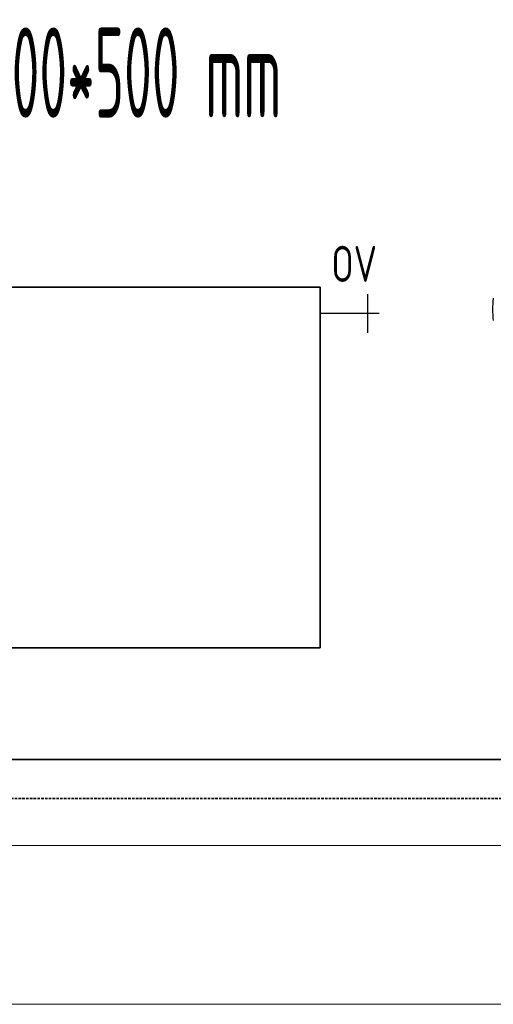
# Model space of a CAD drawing. Header units: millimetres. Extents: x 1279 to 58476, y -6899 to 74987.
# Tile 103 of 157: x 31693 to 32350, y -6899 to -5534. Entities that reach past the tile are written whole.
import ezdxf
from ezdxf.enums import TextEntityAlignment as Align

# ---------------------------------------------------------------- set-up
doc = ezdxf.new("R2010")
doc.units = ezdxf.units.MM
for name, pattern in [('phl_thick', [0]), ('VERDECKT', [9.525, 6.35, -3.175]), ('ČÁRKOVANÁ', [0.75, 0.5, -0.25])]:
    doc.linetypes.add(name, pattern=pattern)
for name, color, linetype, lineweight in [('JS_VYT_POPIS - OBECNĚ', 7, 'Continuous', 5), ('UT_POTRUBI - PŘÍVOD', 1, 'Continuous', 35), ('UT_POTRUBI - ZPÁTEČKA', 5, 'ČÁRKOVANÁ', 35), ('UT_SCHÉMA_POPIS', 7, 'VERDECKT', 5), ('UT_SCHÉMA_SYMBOLY', 7, 'Continuous', 25), ('UT_ZAŘÍZENÍ - OT', 3, 'Continuous', 35), ('VZT_50 POPIS - OBECNE', 7, 'Continuous', 5)]:
    doc.layers.add(name, color=color, linetype=linetype, lineweight=lineweight)
doc.styles.add('ISO 2.5', font='isocp.shx', dxfattribs={"width": 0.8, "height": 2.5})
doc.styles.add('VZT_POPIS', font='isocp.shx', dxfattribs={"width": 0.6, "height": 125})

msp = doc.modelspace()

# ---------------------------------------------------------------- linework, layer by layer
at = {"color": 0, "linetype": 'Continuous'}
msp.add_arc((32460.8, -5935.8), 112, 172.094, 187.906, dxfattribs=at)
at = {"layer": 'UT_POTRUBI - PŘÍVOD'}
msp.add_line((37393.5, -6559.6), (31043.8, -6559.6), dxfattribs=at)
at = {"layer": 'UT_POTRUBI - ZPÁTEČKA', "ltscale": 7}
msp.add_line((37459.1, -6613.8), (30976.7, -6613.8), dxfattribs=at)
at = {"layer": 'UT_SCHÉMA_SYMBOLY'}
for p, q in [((32175.6, -5968.5), (32175.6, -5914.5)), ((32191.6, -5941.5), (32109.8, -5941.5))]:
    msp.add_line(p, q, dxfattribs=at)
at = {"layer": 'UT_ZAŘÍZENÍ - OT', "linetype": 'Continuous'}
for p, q in [((32109.8, -5904.9), (30909.8, -5904.9)), ((32109.8, -6404.9), (32109.8, -5904.9)), ((30909.8, -6404.9), (32109.8, -6404.9))]:
    msp.add_line(p, q, dxfattribs=at)
at = {"layer": 'VZT_50 POPIS - OBECNE', "linetype": 'phl_thick'}
for p, q in [((1278.8, -6679), (35150.3, -6679)), ((7635.5, -6679), (52959, -6679)), ((1278.8, -6899), (35150.3, -6899)), ((7635.5, -6899), (52959, -6899))]:
    msp.add_line(p, q, dxfattribs=at)

# ---------------------------------------------------------------- texts
at = {"layer": 'JS_VYT_POPIS - OBECNĚ', "style": 'VZT_POPIS', "width": 0.5}
msp.add_text('D-OT VK typ 21 - 1200*500 mm', height=125, dxfattribs=at).set_placement((31501.6, -5607.5), align=Align.MIDDLE_CENTER)
at = {"layer": 'UT_SCHÉMA_POPIS', "style": 'ISO 2.5', "width": 0.8}
msp.add_text('OV', height=50, dxfattribs=at).set_placement((32125.2, -5872.7), align=Align.MIDDLE_LEFT)

doc.saveas('drawing.dxf')
